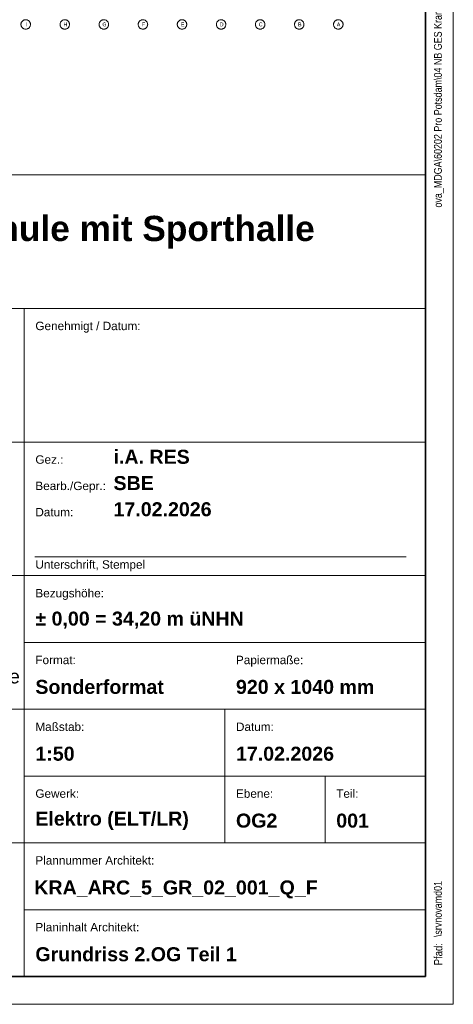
# Model space of a CAD drawing. Extents: x -620 to 3480, y 62 to 1102.
# Tile 37 of 256: x 223 to 300, y 62 to 239. Entities that reach past the tile are written whole.
import ezdxf
from ezdxf.lldxf.tags import DXFTag

# ---------------------------------------------------------------- set-up
doc = ezdxf.new("R2010")
doc.units = 0
for name, color, linetype, lineweight in [('iwb_Plankopf Linie', 7, 'Continuous', 13), ('iwb_Plankopf Rahmen', 7, 'Continuous', 35), ('iwb_Plankopf Text', 7, 'Continuous', 18), ('PK_LP_Achsen', 7, 'STRICHPUNKT2', 5)]:
    doc.layers.add(name, color=color, linetype=linetype, lineweight=lineweight)
doc.layers.add('PK_LP_T01', color=1, linetype='Continuous', lineweight=9, true_color=0xff0000)
doc.styles.add('Arial Narrow', font='ARIALN.TTF')
doc.styles.add('Plankopf', font='arial.ttf')
doc.styles.get("Standard").update_dxf_attribs({"font": 'ARIALN.TTF'})
tags = doc.linetypes.add('Punkte_Nova', pattern=[4.8, 0.4, 0.2, -4, 0.2]).pattern_tags.tags
tags[10:11] = [DXFTag(74, 4), DXFTag(75, 0), DXFTag(340, '0'), DXFTag(46, 0.0), DXFTag(50, 0.0), DXFTag(44, 0.0), DXFTag(45, 0.0)]
tags[8:9] = [DXFTag(74, 4), DXFTag(75, 0), DXFTag(340, '0'), DXFTag(46, 0.0), DXFTag(50, 0.0), DXFTag(44, 0.0), DXFTag(45, 0.0)]
tags[6:7] = [DXFTag(74, 4), DXFTag(75, 0), DXFTag(340, '0'), DXFTag(46, 0.0), DXFTag(50, 0.0), DXFTag(44, 0.0), DXFTag(45, 0.0)]
tags[4:5] = [DXFTag(74, 4), DXFTag(75, 0), DXFTag(340, '0'), DXFTag(46, 0.0), DXFTag(50, 0.0), DXFTag(44, 0.0), DXFTag(45, 0.0)]
tags = doc.linetypes.add('STRICHPUNKT2', pattern=[12.7, 6.35, -3.175, 0, -3.175]).pattern_tags.tags
tags[10:11] = [DXFTag(74, 4), DXFTag(75, 0), DXFTag(340, '0'), DXFTag(46, 0.0), DXFTag(50, 0.0), DXFTag(44, 0.0), DXFTag(45, 0.0)]
tags[8:9] = [DXFTag(74, 4), DXFTag(75, 0), DXFTag(340, '0'), DXFTag(46, 0.0), DXFTag(50, 0.0), DXFTag(44, 0.0), DXFTag(45, 0.0)]
tags[6:7] = [DXFTag(74, 4), DXFTag(75, 0), DXFTag(340, '0'), DXFTag(46, 0.0), DXFTag(50, 0.0), DXFTag(44, 0.0), DXFTag(45, 0.0)]
tags[4:5] = [DXFTag(74, 4), DXFTag(75, 0), DXFTag(340, '0'), DXFTag(46, 0.0), DXFTag(50, 0.0), DXFTag(44, 0.0), DXFTag(45, 0.0)]

# ---------------------------------------------------------------- blocks, each defined once
blk = doc.blocks.new('Blockreferenz-A06G9SLF8I')
at = {"layer": 'PK_LP_Achsen', "linetype": 'ByBlock', "ltscale": 0.13}
for p, q in [((222.8, 238.69), (222.83, 238.77)), ((222.83, 238.77), (222.87, 238.84)), ((222.87, 238.84), (222.91, 238.91)), ((222.91, 238.91), (222.96, 238.98)), ((222.96, 238.98), (223.02, 239.04)), ((223.02, 239.04), (223.08, 239.1)), ((223.08, 239.1), (223.15, 239.15)), ((223.15, 239.15), (223.22, 239.19)), ((223.22, 239.19), (223.29, 239.23)), ((223.29, 239.23), (223.37, 239.25)), ((223.37, 239.25), (223.45, 239.27)), ((223.45, 239.27), (223.53, 239.29)), ((223.53, 239.29), (223.62, 239.29)), ((223.62, 239.29), (223.7, 239.29)), ((223.7, 239.29), (223.78, 239.27)), ((223.78, 239.27), (223.86, 239.25)), ((223.86, 239.25), (223.94, 239.23)), ((223.94, 239.23), (224.02, 239.19)), ((224.02, 239.19), (224.09, 239.15)), ((224.09, 239.15), (224.16, 239.1)), ((224.16, 239.1), (224.22, 239.04)), ((224.22, 239.04), (224.27, 238.98)), ((224.27, 238.98), (224.32, 238.91)), ((224.32, 238.91), (224.37, 238.84)), ((224.37, 238.84), (224.4, 238.77)), ((224.4, 238.77), (224.43, 238.69)), ((229.82, 238.69), (229.84, 238.77)), ((229.84, 238.77), (229.88, 238.84)), ((229.88, 238.84), (229.92, 238.91)), ((229.92, 238.91), (229.97, 238.98)), ((229.97, 238.98), (230.03, 239.04)), ((230.03, 239.04), (230.09, 239.1)), ((230.09, 239.1), (230.16, 239.15)), ((230.16, 239.15), (230.23, 239.19)), ((230.23, 239.19), (230.3, 239.23)), ((230.3, 239.23), (230.38, 239.25)), ((230.38, 239.25), (230.46, 239.27)), ((230.46, 239.27), (230.55, 239.29)), ((230.55, 239.29), (230.63, 239.29)), ((230.63, 239.29), (230.71, 239.29)), ((230.71, 239.29), (230.8, 239.27)), ((230.8, 239.27), (230.88, 239.25)), ((230.88, 239.25), (230.96, 239.23)), ((230.96, 239.23), (231.03, 239.19)), ((231.03, 239.19), (231.1, 239.15)), ((231.1, 239.15), (231.17, 239.1)), ((231.17, 239.1), (231.23, 239.04)), ((231.23, 239.04), (231.29, 238.98)), ((231.29, 238.98), (231.34, 238.91)), ((231.34, 238.91), (231.38, 238.84)), ((231.38, 238.84), (231.42, 238.77)), ((231.42, 238.77), (231.44, 238.69)), ((236.83, 238.69), (236.86, 238.77)), ((236.86, 238.77), (236.89, 238.84)), ((236.89, 238.84), (236.94, 238.91)), ((236.94, 238.91), (236.99, 238.98)), ((236.99, 238.98), (237.04, 239.04)), ((237.04, 239.04), (237.1, 239.1)), ((237.1, 239.1), (237.17, 239.15)), ((237.17, 239.15), (237.24, 239.19)), ((237.24, 239.19), (237.32, 239.23)), ((237.32, 239.23), (237.4, 239.25)), ((237.4, 239.25), (237.48, 239.27)), ((237.48, 239.27), (237.56, 239.29)), ((237.56, 239.29), (237.64, 239.29)), ((237.64, 239.29), (237.73, 239.29)), ((237.73, 239.29), (237.81, 239.27)), ((237.81, 239.27), (237.89, 239.25)), ((237.89, 239.25), (237.97, 239.23)), ((237.97, 239.23), (238.04, 239.19)), ((238.04, 239.19), (238.11, 239.15)), ((238.11, 239.15), (238.18, 239.1)), ((238.18, 239.1), (238.24, 239.04)), ((238.24, 239.04), (238.3, 238.98)), ((238.3, 238.98), (238.35, 238.91)), ((238.35, 238.91), (238.39, 238.84)), ((238.39, 238.84), (238.43, 238.77)), ((238.43, 238.77), (238.46, 238.69)), ((243.84, 238.69), (243.87, 238.77)), ((243.87, 238.77), (243.91, 238.84)), ((243.91, 238.84), (243.95, 238.91)), ((243.95, 238.91), (244, 238.98)), ((244, 238.98), (244.05, 239.04)), ((244.05, 239.04), (244.12, 239.1)), ((244.12, 239.1), (244.18, 239.15)), ((244.18, 239.15), (244.25, 239.19)), ((244.25, 239.19), (244.33, 239.23)), ((244.33, 239.23), (244.41, 239.25)), ((244.41, 239.25), (244.49, 239.27)), ((244.49, 239.27), (244.57, 239.29)), ((244.57, 239.29), (244.66, 239.29)), ((244.66, 239.29), (244.74, 239.29)), ((244.74, 239.29), (244.82, 239.27)), ((244.82, 239.27), (244.9, 239.25)), ((244.9, 239.25), (244.98, 239.23)), ((244.98, 239.23), (245.06, 239.19)), ((245.06, 239.19), (245.13, 239.15)), ((245.13, 239.15), (245.19, 239.1)), ((245.19, 239.1), (245.26, 239.04)), ((245.26, 239.04), (245.31, 238.98)), ((245.31, 238.98), (245.36, 238.91)), ((245.36, 238.91), (245.4, 238.84)), ((245.4, 238.84), (245.44, 238.77)), ((245.44, 238.77), (245.47, 238.69)), ((250.85, 238.69), (250.88, 238.77)), ((250.88, 238.77), (250.92, 238.84)), ((250.92, 238.84), (250.96, 238.91)), ((250.96, 238.91), (251.01, 238.98)), ((251.01, 238.98), (251.07, 239.04)), ((251.07, 239.04), (251.13, 239.1)), ((251.13, 239.1), (251.2, 239.15)), ((251.2, 239.15), (251.27, 239.19)), ((251.27, 239.19), (251.34, 239.23)), ((251.34, 239.23), (251.42, 239.25)), ((251.42, 239.25), (251.5, 239.27)), ((251.5, 239.27), (251.58, 239.29)), ((251.58, 239.29), (251.67, 239.29)), ((251.67, 239.29), (251.75, 239.29)), ((251.75, 239.29), (251.83, 239.27)), ((251.83, 239.27), (251.91, 239.25)), ((251.91, 239.25), (251.99, 239.23)), ((251.99, 239.23), (252.07, 239.19)), ((252.07, 239.19), (252.14, 239.15)), ((252.14, 239.15), (252.21, 239.1)), ((252.21, 239.1), (252.27, 239.04)), ((252.27, 239.04), (252.32, 238.98)), ((252.32, 238.98), (252.37, 238.91)), ((252.37, 238.91), (252.42, 238.84)), ((252.42, 238.84), (252.45, 238.77)), ((252.45, 238.77), (252.48, 238.69)), ((257.87, 238.69), (257.89, 238.77)), ((257.89, 238.77), (257.93, 238.84)), ((257.93, 238.84), (257.97, 238.91)), ((257.97, 238.91), (258.02, 238.98)), ((258.02, 238.98), (258.08, 239.04)), ((258.08, 239.04), (258.14, 239.1)), ((258.14, 239.1), (258.21, 239.15)), ((258.21, 239.15), (258.28, 239.19)), ((258.28, 239.19), (258.35, 239.23)), ((258.35, 239.23), (258.43, 239.25)), ((258.43, 239.25), (258.51, 239.27)), ((258.51, 239.27), (258.6, 239.29)), ((258.6, 239.29), (258.68, 239.29)), ((258.68, 239.29), (258.76, 239.29)), ((258.76, 239.29), (258.85, 239.27)), ((258.85, 239.27), (258.93, 239.25)), ((258.93, 239.25), (259.01, 239.23)), ((259.01, 239.23), (259.08, 239.19)), ((259.08, 239.19), (259.15, 239.15)), ((259.15, 239.15), (259.22, 239.1)), ((259.22, 239.1), (259.28, 239.04)), ((259.28, 239.04), (259.34, 238.98)), ((259.34, 238.98), (259.39, 238.91)), ((259.39, 238.91), (259.43, 238.84)), ((259.43, 238.84), (259.47, 238.77)), ((259.47, 238.77), (259.49, 238.69)), ((264.88, 238.69), (264.91, 238.77)), ((264.91, 238.77), (264.94, 238.84)), ((264.94, 238.84), (264.99, 238.91)), ((264.99, 238.91), (265.04, 238.98)), ((265.04, 238.98), (265.09, 239.04)), ((265.09, 239.04), (265.15, 239.1)), ((265.15, 239.1), (265.22, 239.15)), ((265.22, 239.15), (265.29, 239.19)), ((265.29, 239.19), (265.37, 239.23)), ((265.37, 239.23), (265.45, 239.25)), ((265.45, 239.25), (265.53, 239.27)), ((265.53, 239.27), (265.61, 239.29)), ((265.61, 239.29), (265.69, 239.29)), ((265.69, 239.29), (265.78, 239.29)), ((265.78, 239.29), (265.86, 239.27)), ((265.86, 239.27), (265.94, 239.25)), ((265.94, 239.25), (266.02, 239.23)), ((266.02, 239.23), (266.09, 239.19)), ((266.09, 239.19), (266.16, 239.15)), ((266.16, 239.15), (266.23, 239.1)), ((266.23, 239.1), (266.29, 239.04)), ((266.29, 239.04), (266.35, 238.98)), ((266.35, 238.98), (266.4, 238.91)), ((266.4, 238.91), (266.44, 238.84)), ((266.44, 238.84), (266.48, 238.77)), ((266.48, 238.77), (266.51, 238.69)), ((271.89, 238.69), (271.92, 238.77)), ((271.92, 238.77), (271.96, 238.84)), ((271.96, 238.84), (272, 238.91)), ((272, 238.91), (272.05, 238.98)), ((272.05, 238.98), (272.1, 239.04)), ((272.1, 239.04), (272.17, 239.1)), ((272.17, 239.1), (272.23, 239.15)), ((272.23, 239.15), (272.3, 239.19)), ((272.3, 239.19), (272.38, 239.23)), ((272.38, 239.23), (272.46, 239.25)), ((272.46, 239.25), (272.54, 239.27)), ((272.54, 239.27), (272.62, 239.29)), ((272.62, 239.29), (272.71, 239.29)), ((272.71, 239.29), (272.79, 239.29)), ((272.79, 239.29), (272.87, 239.27)), ((272.87, 239.27), (272.95, 239.25)), ((272.95, 239.25), (273.03, 239.23)), ((273.03, 239.23), (273.11, 239.19)), ((273.11, 239.19), (273.18, 239.15)), ((273.18, 239.15), (273.24, 239.1)), ((273.24, 239.1), (273.31, 239.04)), ((273.31, 239.04), (273.36, 238.98)), ((273.36, 238.98), (273.41, 238.91)), ((273.41, 238.91), (273.45, 238.84)), ((273.45, 238.84), (273.49, 238.77)), ((273.49, 238.77), (273.52, 238.69)), ((278.9, 238.69), (278.93, 238.77)), ((278.93, 238.77), (278.97, 238.84)), ((278.97, 238.84), (279.01, 238.91)), ((279.01, 238.91), (279.06, 238.98)), ((279.06, 238.98), (279.12, 239.04)), ((279.12, 239.04), (279.18, 239.1)), ((279.18, 239.1), (279.25, 239.15)), ((279.25, 239.15), (279.32, 239.19)), ((279.32, 239.19), (279.39, 239.23)), ((279.39, 239.23), (279.47, 239.25)), ((279.47, 239.25), (279.55, 239.27)), ((279.55, 239.27), (279.63, 239.29)), ((279.63, 239.29), (279.72, 239.29)), ((279.72, 239.29), (279.8, 239.29)), ((279.8, 239.29), (279.88, 239.27)), ((279.88, 239.27), (279.96, 239.25)), ((279.96, 239.25), (280.04, 239.23)), ((280.04, 239.23), (280.12, 239.19)), ((280.12, 239.19), (280.19, 239.15)), ((280.19, 239.15), (280.26, 239.1)), ((280.26, 239.1), (280.32, 239.04)), ((280.32, 239.04), (280.37, 238.98)), ((280.37, 238.98), (280.42, 238.91)), ((280.42, 238.91), (280.47, 238.84)), ((280.47, 238.84), (280.5, 238.77)), ((280.5, 238.77), (280.53, 238.69)), ((222.77, 238.52), (222.78, 238.61)), ((222.77, 238.44), (222.77, 238.52)), ((222.77, 238.36), (222.77, 238.44)), ((222.78, 238.28), (222.77, 238.36)), ((222.78, 238.61), (222.8, 238.69)), ((222.8, 238.19), (222.78, 238.28)), ((222.83, 238.12), (222.8, 238.19)), ((222.87, 238.04), (222.83, 238.12)), ((222.91, 237.97), (222.87, 238.04)), ((222.96, 237.9), (222.91, 237.97)), ((223.02, 237.84), (222.96, 237.9)), ((223.08, 237.78), (223.02, 237.84)), ((223.15, 237.73), (223.08, 237.78)), ((223.22, 237.69), (223.15, 237.73)), ((223.29, 237.66), (223.22, 237.69)), ((223.37, 237.63), (223.29, 237.66)), ((223.45, 237.61), (223.37, 237.63)), ((223.53, 237.6), (223.45, 237.61)), ((223.62, 237.59), (223.53, 237.6)), ((223.7, 237.6), (223.62, 237.59)), ((223.78, 237.61), (223.7, 237.6)), ((223.86, 237.63), (223.78, 237.61)), ((223.94, 237.66), (223.86, 237.63)), ((224.02, 237.69), (223.94, 237.66)), ((224.09, 237.73), (224.02, 237.69)), ((224.16, 237.78), (224.09, 237.73)), ((224.22, 237.84), (224.16, 237.78)), ((224.27, 237.9), (224.22, 237.84)), ((224.32, 237.97), (224.27, 237.9)), ((224.37, 238.04), (224.32, 237.97)), ((224.4, 238.12), (224.37, 238.04)), ((224.43, 238.19), (224.4, 238.12)), ((224.43, 238.69), (224.45, 238.61)), ((224.45, 238.28), (224.43, 238.19)), ((224.45, 238.61), (224.46, 238.52)), ((224.46, 238.36), (224.45, 238.28)), ((224.46, 238.52), (224.47, 238.44)), ((224.47, 238.44), (224.46, 238.36)), ((229.78, 238.52), (229.8, 238.61)), ((229.78, 238.44), (229.78, 238.52)), ((229.78, 238.36), (229.78, 238.44)), ((229.8, 238.28), (229.78, 238.36)), ((229.8, 238.61), (229.82, 238.69)), ((229.82, 238.19), (229.8, 238.28)), ((229.84, 238.12), (229.82, 238.19)), ((229.88, 238.04), (229.84, 238.12)), ((229.92, 237.97), (229.88, 238.04)), ((229.97, 237.9), (229.92, 237.97)), ((230.03, 237.84), (229.97, 237.9)), ((230.09, 237.78), (230.03, 237.84)), ((230.16, 237.73), (230.09, 237.78)), ((230.23, 237.69), (230.16, 237.73)), ((230.3, 237.66), (230.23, 237.69)), ((230.38, 237.63), (230.3, 237.66)), ((230.46, 237.61), (230.38, 237.63)), ((230.55, 237.6), (230.46, 237.61)), ((230.63, 237.59), (230.55, 237.6)), ((230.71, 237.6), (230.63, 237.59)), ((230.8, 237.61), (230.71, 237.6)), ((230.88, 237.63), (230.8, 237.61)), ((230.96, 237.66), (230.88, 237.63)), ((231.03, 237.69), (230.96, 237.66)), ((231.1, 237.73), (231.03, 237.69)), ((231.17, 237.78), (231.1, 237.73)), ((231.23, 237.84), (231.17, 237.78)), ((231.29, 237.9), (231.23, 237.84)), ((231.34, 237.97), (231.29, 237.9)), ((231.38, 238.04), (231.34, 237.97)), ((231.42, 238.12), (231.38, 238.04)), ((231.44, 238.19), (231.42, 238.12)), ((231.44, 238.69), (231.46, 238.61)), ((231.46, 238.28), (231.44, 238.19)), ((231.46, 238.61), (231.48, 238.52)), ((231.48, 238.36), (231.46, 238.28)), ((231.48, 238.52), (231.48, 238.44)), ((231.48, 238.44), (231.48, 238.36)), ((236.79, 238.44), (236.8, 238.52)), ((236.8, 238.36), (236.79, 238.44)), ((236.8, 238.52), (236.81, 238.61)), ((236.81, 238.28), (236.8, 238.36)), ((236.81, 238.61), (236.83, 238.69)), ((236.83, 238.19), (236.81, 238.28)), ((236.86, 238.12), (236.83, 238.19)), ((236.89, 238.04), (236.86, 238.12)), ((236.94, 237.97), (236.89, 238.04)), ((236.99, 237.9), (236.94, 237.97)), ((237.04, 237.84), (236.99, 237.9)), ((237.1, 237.78), (237.04, 237.84)), ((237.17, 237.73), (237.1, 237.78)), ((237.24, 237.69), (237.17, 237.73)), ((237.32, 237.66), (237.24, 237.69)), ((237.4, 237.63), (237.32, 237.66)), ((237.48, 237.61), (237.4, 237.63)), ((237.56, 237.6), (237.48, 237.61)), ((237.64, 237.59), (237.56, 237.6)), ((237.73, 237.6), (237.64, 237.59)), ((237.81, 237.61), (237.73, 237.6)), ((237.89, 237.63), (237.81, 237.61)), ((237.97, 237.66), (237.89, 237.63)), ((238.04, 237.69), (237.97, 237.66)), ((238.11, 237.73), (238.04, 237.69)), ((238.18, 237.78), (238.11, 237.73)), ((238.24, 237.84), (238.18, 237.78)), ((238.3, 237.9), (238.24, 237.84)), ((238.35, 237.97), (238.3, 237.9)), ((238.39, 238.04), (238.35, 237.97)), ((238.43, 238.12), (238.39, 238.04)), ((238.46, 238.19), (238.43, 238.12)), ((238.46, 238.69), (238.48, 238.61)), ((238.48, 238.28), (238.46, 238.19)), ((238.48, 238.61), (238.49, 238.52)), ((238.49, 238.36), (238.48, 238.28)), ((238.49, 238.52), (238.49, 238.44)), ((238.49, 238.44), (238.49, 238.36)), ((243.81, 238.52), (243.82, 238.61)), ((243.81, 238.44), (243.81, 238.52)), ((243.81, 238.36), (243.81, 238.44)), ((243.82, 238.28), (243.81, 238.36)), ((243.82, 238.61), (243.84, 238.69)), ((243.84, 238.19), (243.82, 238.28)), ((243.87, 238.12), (243.84, 238.19)), ((243.91, 238.04), (243.87, 238.12)), ((243.95, 237.97), (243.91, 238.04)), ((244, 237.9), (243.95, 237.97)), ((244.05, 237.84), (244, 237.9)), ((244.12, 237.78), (244.05, 237.84)), ((244.18, 237.73), (244.12, 237.78)), ((244.25, 237.69), (244.18, 237.73)), ((244.33, 237.66), (244.25, 237.69)), ((244.41, 237.63), (244.33, 237.66)), ((244.49, 237.61), (244.41, 237.63)), ((244.57, 237.6), (244.49, 237.61)), ((244.66, 237.59), (244.57, 237.6)), ((244.74, 237.6), (244.66, 237.59)), ((244.82, 237.61), (244.74, 237.6)), ((244.9, 237.63), (244.82, 237.61)), ((244.98, 237.66), (244.9, 237.63)), ((245.06, 237.69), (244.98, 237.66)), ((245.13, 237.73), (245.06, 237.69)), ((245.19, 237.78), (245.13, 237.73)), ((245.26, 237.84), (245.19, 237.78)), ((245.31, 237.9), (245.26, 237.84)), ((245.36, 237.97), (245.31, 237.9)), ((245.4, 238.04), (245.36, 237.97)), ((245.44, 238.12), (245.4, 238.04)), ((245.47, 238.19), (245.44, 238.12)), ((245.47, 238.69), (245.49, 238.61)), ((245.49, 238.28), (245.47, 238.19)), ((245.49, 238.61), (245.5, 238.52)), ((245.5, 238.36), (245.49, 238.28)), ((245.5, 238.52), (245.51, 238.44)), ((245.51, 238.44), (245.5, 238.36)), ((250.82, 238.52), (250.83, 238.61)), ((250.82, 238.44), (250.82, 238.52)), ((250.82, 238.36), (250.82, 238.44)), ((250.83, 238.28), (250.82, 238.36)), ((250.83, 238.61), (250.85, 238.69)), ((250.85, 238.19), (250.83, 238.28)), ((250.88, 238.12), (250.85, 238.19)), ((250.92, 238.04), (250.88, 238.12)), ((250.96, 237.97), (250.92, 238.04)), ((251.01, 237.9), (250.96, 237.97)), ((251.07, 237.84), (251.01, 237.9)), ((251.13, 237.78), (251.07, 237.84)), ((251.2, 237.73), (251.13, 237.78)), ((251.27, 237.69), (251.2, 237.73)), ((251.34, 237.66), (251.27, 237.69)), ((251.42, 237.63), (251.34, 237.66)), ((251.5, 237.61), (251.42, 237.63)), ((251.58, 237.6), (251.5, 237.61)), ((251.67, 237.59), (251.58, 237.6)), ((251.75, 237.6), (251.67, 237.59)), ((251.83, 237.61), (251.75, 237.6)), ((251.91, 237.63), (251.83, 237.61)), ((251.99, 237.66), (251.91, 237.63)), ((252.07, 237.69), (251.99, 237.66)), ((252.14, 237.73), (252.07, 237.69)), ((252.21, 237.78), (252.14, 237.73)), ((252.27, 237.84), (252.21, 237.78)), ((252.32, 237.9), (252.27, 237.84)), ((252.37, 237.97), (252.32, 237.9)), ((252.42, 238.04), (252.37, 237.97)), ((252.45, 238.12), (252.42, 238.04)), ((252.48, 238.19), (252.45, 238.12)), ((252.48, 238.69), (252.5, 238.61)), ((252.5, 238.28), (252.48, 238.19)), ((252.5, 238.61), (252.51, 238.52)), ((252.51, 238.36), (252.5, 238.28)), ((252.51, 238.52), (252.52, 238.44)), ((252.52, 238.44), (252.51, 238.36)), ((257.83, 238.52), (257.85, 238.61)), ((257.83, 238.44), (257.83, 238.52)), ((257.83, 238.36), (257.83, 238.44)), ((257.85, 238.28), (257.83, 238.36)), ((257.85, 238.61), (257.87, 238.69)), ((257.87, 238.19), (257.85, 238.28)), ((257.89, 238.12), (257.87, 238.19)), ((257.93, 238.04), (257.89, 238.12)), ((257.97, 237.97), (257.93, 238.04)), ((258.02, 237.9), (257.97, 237.97)), ((258.08, 237.84), (258.02, 237.9)), ((258.14, 237.78), (258.08, 237.84)), ((258.21, 237.73), (258.14, 237.78)), ((258.28, 237.69), (258.21, 237.73)), ((258.35, 237.66), (258.28, 237.69)), ((258.43, 237.63), (258.35, 237.66)), ((258.51, 237.61), (258.43, 237.63)), ((258.6, 237.6), (258.51, 237.61)), ((258.68, 237.59), (258.6, 237.6)), ((258.76, 237.6), (258.68, 237.59)), ((258.85, 237.61), (258.76, 237.6)), ((258.93, 237.63), (258.85, 237.61)), ((259.01, 237.66), (258.93, 237.63)), ((259.08, 237.69), (259.01, 237.66)), ((259.15, 237.73), (259.08, 237.69)), ((259.22, 237.78), (259.15, 237.73)), ((259.28, 237.84), (259.22, 237.78)), ((259.34, 237.9), (259.28, 237.84)), ((259.39, 237.97), (259.34, 237.9)), ((259.43, 238.04), (259.39, 237.97)), ((259.47, 238.12), (259.43, 238.04)), ((259.49, 238.19), (259.47, 238.12)), ((259.49, 238.69), (259.51, 238.61)), ((259.51, 238.28), (259.49, 238.19)), ((259.51, 238.61), (259.53, 238.52)), ((259.53, 238.36), (259.51, 238.28)), ((259.53, 238.52), (259.53, 238.44)), ((259.53, 238.44), (259.53, 238.36)), ((264.84, 238.44), (264.85, 238.52)), ((264.85, 238.36), (264.84, 238.44)), ((264.85, 238.52), (264.86, 238.61)), ((264.86, 238.28), (264.85, 238.36)), ((264.86, 238.61), (264.88, 238.69)), ((264.88, 238.19), (264.86, 238.28)), ((264.91, 238.12), (264.88, 238.19)), ((264.94, 238.04), (264.91, 238.12)), ((264.99, 237.97), (264.94, 238.04)), ((265.04, 237.9), (264.99, 237.97)), ((265.09, 237.84), (265.04, 237.9)), ((265.15, 237.78), (265.09, 237.84)), ((265.22, 237.73), (265.15, 237.78)), ((265.29, 237.69), (265.22, 237.73)), ((265.37, 237.66), (265.29, 237.69)), ((265.45, 237.63), (265.37, 237.66)), ((265.53, 237.61), (265.45, 237.63)), ((265.61, 237.6), (265.53, 237.61)), ((265.69, 237.59), (265.61, 237.6)), ((265.78, 237.6), (265.69, 237.59)), ((265.86, 237.61), (265.78, 237.6)), ((265.94, 237.63), (265.86, 237.61)), ((266.02, 237.66), (265.94, 237.63)), ((266.09, 237.69), (266.02, 237.66)), ((266.16, 237.73), (266.09, 237.69)), ((266.23, 237.78), (266.16, 237.73)), ((266.29, 237.84), (266.23, 237.78)), ((266.35, 237.9), (266.29, 237.84)), ((266.4, 237.97), (266.35, 237.9)), ((266.44, 238.04), (266.4, 237.97)), ((266.48, 238.12), (266.44, 238.04)), ((266.51, 238.19), (266.48, 238.12)), ((266.51, 238.69), (266.53, 238.61)), ((266.53, 238.28), (266.51, 238.19)), ((266.53, 238.61), (266.54, 238.52)), ((266.54, 238.36), (266.53, 238.28)), ((266.54, 238.52), (266.54, 238.44)), ((266.54, 238.44), (266.54, 238.36)), ((271.86, 238.52), (271.87, 238.61)), ((271.86, 238.44), (271.86, 238.52)), ((271.86, 238.36), (271.86, 238.44)), ((271.87, 238.28), (271.86, 238.36)), ((271.87, 238.61), (271.89, 238.69)), ((271.89, 238.19), (271.87, 238.28)), ((271.92, 238.12), (271.89, 238.19)), ((271.96, 238.04), (271.92, 238.12)), ((272, 237.97), (271.96, 238.04)), ((272.05, 237.9), (272, 237.97)), ((272.1, 237.84), (272.05, 237.9)), ((272.17, 237.78), (272.1, 237.84)), ((272.23, 237.73), (272.17, 237.78)), ((272.3, 237.69), (272.23, 237.73)), ((272.38, 237.66), (272.3, 237.69)), ((272.46, 237.63), (272.38, 237.66)), ((272.54, 237.61), (272.46, 237.63)), ((272.62, 237.6), (272.54, 237.61)), ((272.71, 237.59), (272.62, 237.6)), ((272.79, 237.6), (272.71, 237.59)), ((272.87, 237.61), (272.79, 237.6)), ((272.95, 237.63), (272.87, 237.61)), ((273.03, 237.66), (272.95, 237.63)), ((273.11, 237.69), (273.03, 237.66)), ((273.18, 237.73), (273.11, 237.69)), ((273.24, 237.78), (273.18, 237.73)), ((273.31, 237.84), (273.24, 237.78)), ((273.36, 237.9), (273.31, 237.84)), ((273.41, 237.97), (273.36, 237.9)), ((273.45, 238.04), (273.41, 237.97)), ((273.49, 238.12), (273.45, 238.04)), ((273.52, 238.19), (273.49, 238.12)), ((273.52, 238.69), (273.54, 238.61)), ((273.54, 238.28), (273.52, 238.19)), ((273.54, 238.61), (273.55, 238.52)), ((273.55, 238.36), (273.54, 238.28)), ((273.55, 238.52), (273.56, 238.44)), ((273.56, 238.44), (273.55, 238.36)), ((278.87, 238.52), (278.88, 238.61)), ((278.87, 238.44), (278.87, 238.52)), ((278.87, 238.36), (278.87, 238.44)), ((278.88, 238.28), (278.87, 238.36)), ((278.88, 238.61), (278.9, 238.69)), ((278.9, 238.19), (278.88, 238.28)), ((278.93, 238.12), (278.9, 238.19)), ((278.97, 238.04), (278.93, 238.12)), ((279.01, 237.97), (278.97, 238.04)), ((279.06, 237.9), (279.01, 237.97)), ((279.12, 237.84), (279.06, 237.9)), ((279.18, 237.78), (279.12, 237.84)), ((279.25, 237.73), (279.18, 237.78)), ((279.32, 237.69), (279.25, 237.73)), ((279.39, 237.66), (279.32, 237.69)), ((279.47, 237.63), (279.39, 237.66)), ((279.55, 237.61), (279.47, 237.63)), ((279.63, 237.6), (279.55, 237.61)), ((279.72, 237.59), (279.63, 237.6)), ((279.8, 237.6), (279.72, 237.59)), ((279.88, 237.61), (279.8, 237.6)), ((279.96, 237.63), (279.88, 237.61)), ((280.04, 237.66), (279.96, 237.63)), ((280.12, 237.69), (280.04, 237.66)), ((280.19, 237.73), (280.12, 237.69)), ((280.26, 237.78), (280.19, 237.73)), ((280.32, 237.84), (280.26, 237.78)), ((280.37, 237.9), (280.32, 237.84)), ((280.42, 237.97), (280.37, 237.9)), ((280.47, 238.04), (280.42, 237.97)), ((280.5, 238.12), (280.47, 238.04)), ((280.53, 238.19), (280.5, 238.12)), ((280.53, 238.69), (280.55, 238.61)), ((280.55, 238.28), (280.53, 238.19)), ((280.55, 238.61), (280.56, 238.52)), ((280.56, 238.36), (280.55, 238.28)), ((280.56, 238.52), (280.57, 238.44)), ((280.57, 238.44), (280.56, 238.36))]:
    blk.add_line(p, q, dxfattribs=at)
at = {"layer": 'PK_LP_Achsen', "linetype": 'ByBlock', "ltscale": 0.13, "char_height": 0.6954, "attachment_point": 1}
for s, insert in [('{\\fArial Narrow;I}', (223.58, 238.79)), ('{\\fArial Narrow;H}', (230.41, 238.79)), ('{\\fArial Narrow;G}', (237.38, 238.79)), ('{\\fArial Narrow;F}', (244.46, 238.79)), ('{\\fArial Narrow;E}', (251.46, 238.79)), ('{\\fArial Narrow;D}', (258.44, 238.79)), ('{\\fArial Narrow;C}', (265.44, 238.79)), ('{\\fArial Narrow;B}', (272.49, 238.79)), ('{\\fArial Narrow;A}', (279.45, 238.79))]:
    blk.add_mtext(s, dxfattribs=dict(at, insert=insert))

msp = doc.modelspace()

# ---------------------------------------------------------------- linework, layer by layer
at = {"layer": 'iwb_Plankopf Linie', "ltscale": 0.13}
for p, q in [((295.35, 67.43), (295.35, 359.43)), ((115.35, 211.43), (295.35, 211.43)), ((115.35, 187.43), (295.35, 187.43)), ((223.35, 187.43), (223.35, 67.43)), ((115.35, 163.43), (295.35, 163.43)), ((115.35, 139.43), (295.35, 139.43)), ((223.35, 127.43), (295.35, 127.43)), ((115.35, 115.43), (295.35, 115.43)), ((259.35, 91.43), (259.35, 115.43)), ((223.35, 103.43), (295.35, 103.43)), ((277.35, 91.43), (277.35, 103.43)), ((115.35, 91.43), (295.35, 91.43)), ((223.35, 79.43), (295.35, 79.43)), ((115.35, 67.43), (295.35, 67.43))]:
    msp.add_line(p, q, dxfattribs=at)
at = {"layer": 'iwb_Plankopf Rahmen', "ltscale": 0.35}
for p, q in [((295.35, 359.43), (295.35, 67.43)), ((295.35, 91.43), (295.35, 79.43))]:
    msp.add_line(p, q, dxfattribs=at)
at = {"layer": 'iwb_Plankopf Rahmen', "color": 8, "lineweight": 13, "ltscale": 0.13, "true_color": 0x808080}
msp.add_lwpolyline([(300.35, 62.43), (-619.65, 62.43), (-619.65, 1102.43), (300.35, 1102.43), (300.35, 62.43)], close=True, dxfattribs=at)
at = {"layer": 'iwb_Plankopf Rahmen', "ltscale": 0.35}
msp.add_lwpolyline([(-599.65, 67.43), (-599.65, 1097.43), (295.35, 1097.43), (295.35, 67.43), (-599.65, 67.43)], close=True, dxfattribs=at)
at = {"layer": 'iwb_Plankopf Text', "linetype": 'Punkte_Nova', "ltscale": 0.18}
msp.add_line((291.87, 142.79), (225.23, 142.79), dxfattribs=at)

# ---------------------------------------------------------------- block references
at = {"layer": 'PK_LP_T01', "ltscale": 0.13}
msp.add_blockref('Blockreferenz-A06G9SLF8I', (0, 0), dxfattribs=at)

# ---------------------------------------------------------------- texts
at = {"layer": 'iwb_Plankopf Text', "ltscale": 0.18, "insert": (296.89, 74.51), "char_height": 1.4, "attachment_point": 1, "rotation": 90, "line_spacing_factor": 1.002}
msp.add_mtext('{\\fArial Narrow;\\\\srvnovamd01\\Nova_MD\\TGA\\60202 Pro Potsdam\\04 NB GES Krampnitz\\09 NOVA\\60202-04_AP_NB GES Krampnitz\\TGA\\Elektro\\Leerrohrplanung\\E_Leerrohr_2OG.n4m006KRA_ELT_5_LR_02_001_P_A}', dxfattribs=at)
at = {"layer": 'iwb_Plankopf Text', "ltscale": 0.18, "line_spacing_factor": 0.996218, "style": 'Plankopf'}
for s, insert, char_height, width, attachment_point in [('\\fArial|b1|i0|c0|p34;Entwicklung einer Gesamtschule mit Sporthalle', (132.35, 204.06), 4.531, 161.2025, 1), ('\\fArial|b1|i0|c0|p34;i.A. RES', (239.38, 160.76), 2.5172, 67.9984, 4), ('\\fArial|b1|i0|c0|p34;SBE', (239.38, 156.04), 2.5172, 67.9984, 4), ('\\fArial|b1|i0|c0|p34;17.02.2026', (239.38, 151.34), 2.5172, 67.9984, 4), ('\\fArial|b1|i0|c0|p34;± 0,00 = 34,20 m üNHN', (225.35, 131.43), 2.5172, 67.9984, 4), ('\\fArial|b1|i0|c0|p34;Sonderformat', (225.35, 119.43), 2.5172, 31.9966, 4), ('\\fArial|b1|i0|c0|p34;920 x 1040 mm', (261.35, 119.43), 2.5172, 31.9966, 4), ('\\fArial|b1|i0|c0|p34;1:50', (225.35, 107.43), 2.5172, 67.9984, 4), ('\\fArial|b1|i0|c0|p34;17.02.2026', (261.35, 107.43), 2.5172, 67.9984, 4), ('\\fArial|b1|i0|c0|p34;Elektro (ELT/LR)', (225.35, 95.41), 2.5172, 67.9984, 4), ('\\fArial|b1|i0|c0|p34;OG2', (261.35, 95.41), 2.5172, 7.9992, 4), ('\\fArial|b1|i0|c0|p34;001', (279.35, 95.41), 2.5172, 7.9992, 4), ('\\fArial|b1|i0|c0|p34;Grundriss 2.OG Teil 1', (225.35, 71.41), 2.5172, 67.9984, 4)]:
    msp.add_mtext(s, dxfattribs=dict(at, insert=insert, char_height=char_height, width=width, attachment_point=attachment_point))
at = {"layer": 'iwb_Plankopf Text', "ltscale": 0.18, "attachment_point": 1, "line_spacing_factor": 0.970891, "style": 'Plankopf'}
for s, insert, char_height in [('Genehmigt / Datum:', (225.35, 185.04), 1.5105), ('Gez.:', (225.35, 161.04), 1.51), ('Bearb./Gepr.:', (225.35, 156.31), 1.5105), ('Datum:', (225.35, 151.59), 1.51), ('Unterschrift, Stempel', (225.35, 142.19), 1.5105), ('Bezugshöhe:', (225.35, 137.04), 1.5105), ('T   0 35 18 32 96 33\\PE   krampnitz@jaeger-ingenieure.de', (166.24, 126.66), 2.5172), ('Format:', (225.35, 125.04), 1.51), ('Papiermaße:', (261.35, 125.04), 1.5105), ('Maßstab:', (225.35, 113.04), 1.51), ('Datum:', (261.35, 113.04), 1.51), ('Gewerk:', (225.35, 101.04), 1.51), ('Ebene:', (261.35, 101.04), 1.51), ('Teil:', (279.35, 101.04), 1.51), ('Plannummer Architekt:', (225.35, 89.04), 1.5105), ('Planinhalt Architekt:', (225.35, 77.04), 1.5105)]:
    msp.add_mtext(s, dxfattribs=dict(at, insert=insert, char_height=char_height))
at = {"layer": 'iwb_Plankopf Text', "ltscale": 0.18, "insert": (225.15, 84.68), "char_height": 2.52, "attachment_point": 1, "line_spacing_factor": 1.002}
msp.add_mtext('{\\fArial|b1|i0;KRA_ARC_5_GR_02_001_Q_F}', dxfattribs=at)
at = {"layer": 'iwb_Plankopf Text', "ltscale": 0.18, "insert": (296.89, 69.43), "char_height": 1.5, "attachment_point": 1, "rotation": 90, "style": 'Arial Narrow'}
msp.add_mtext('\\A1;{Pfad:}', dxfattribs=at)

doc.saveas('drawing.dxf')
